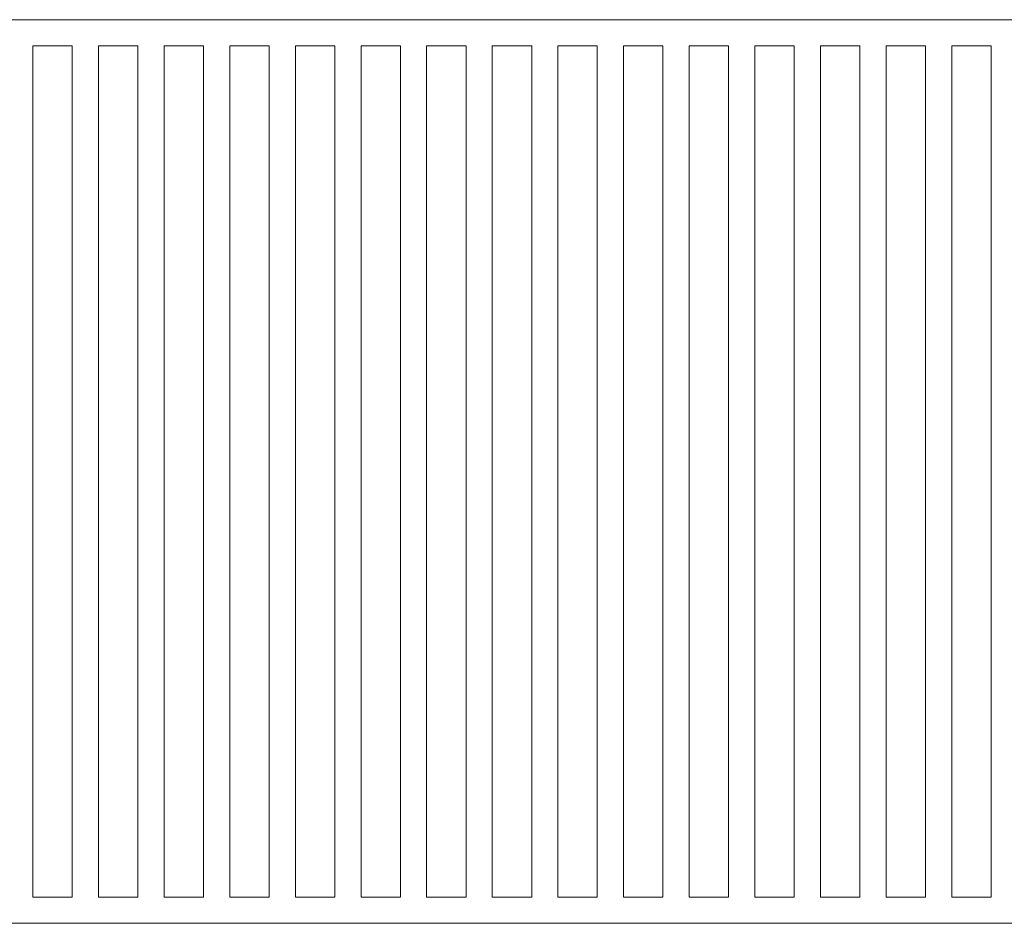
# Model space of a CAD drawing. Header units: inches. Extents: x -96941 to 10978768, y -673 to 1070890.
# Tile 71 of 256: x 56756 to 57131, y 3848 to 4192. Entities that reach past the tile are written whole.
import ezdxf

# ---------------------------------------------------------------- set-up
doc = ezdxf.new("R2010")
doc.units = ezdxf.units.IN
doc.layers.add('!_A_23_ŠRAFY', color=252, linetype='Continuous', lineweight=9)
doc.layers.add('!_A_52_NOVÉ KCIE', color=7, linetype='Continuous', lineweight=13, true_color=0xa30000)

msp = doc.modelspace()

# ---------------------------------------------------------------- linework, layer by layer
at = {"layer": '!_A_23_ŠRAFY', "color": 14, "true_color": 0xa30000}
for points in [[(56761.233, 3858.126), (56761.233, 4182.126), (56776.233, 4182.126), (56776.233, 3858.126)], [(56786.233, 3858.126), (56786.233, 4182.126), (56801.233, 4182.126), (56801.233, 3858.126)], [(56811.233, 3858.126), (56811.233, 4182.126), (56826.233, 4182.126), (56826.233, 3858.126)], [(56836.233, 3858.126), (56836.233, 4182.126), (56851.233, 4182.126), (56851.233, 3858.126)], [(56861.233, 3858.126), (56861.233, 4182.126), (56876.233, 4182.126), (56876.233, 3858.126)], [(56886.233, 3858.126), (56886.233, 4182.126), (56901.233, 4182.126), (56901.233, 3858.126)], [(56911.233, 3858.126), (56911.233, 4182.126), (56926.233, 4182.126), (56926.233, 3858.126)], [(56936.233, 3858.126), (56936.233, 4182.126), (56951.233, 4182.126), (56951.233, 3858.126)], [(56961.233, 3858.126), (56961.233, 4182.126), (56976.233, 4182.126), (56976.233, 3858.126)], [(56986.233, 3858.126), (56986.233, 4182.126), (57001.233, 4182.126), (57001.233, 3858.126)], [(57011.233, 3858.126), (57011.233, 4182.126), (57026.233, 4182.126), (57026.233, 3858.126)], [(57036.233, 3858.126), (57036.233, 4182.126), (57051.233, 4182.126), (57051.233, 3858.126)], [(57061.233, 3858.126), (57061.233, 4182.126), (57076.233, 4182.126), (57076.233, 3858.126)], [(57086.233, 3858.126), (57086.233, 4182.126), (57101.233, 4182.126), (57101.233, 3858.126)], [(57111.233, 3858.126), (57111.233, 4182.126), (57126.233, 4182.126), (57126.233, 3858.126)]]:
    msp.add_lwpolyline(points, close=True, dxfattribs=at)
at = {"layer": '!_A_52_NOVÉ KCIE'}
msp.add_lwpolyline([(55918.733, 4192.126), (57518.733, 4192.126), (57518.733, 3848.126), (55918.733, 3848.126)], close=True, dxfattribs=at)

doc.saveas('drawing.dxf')
